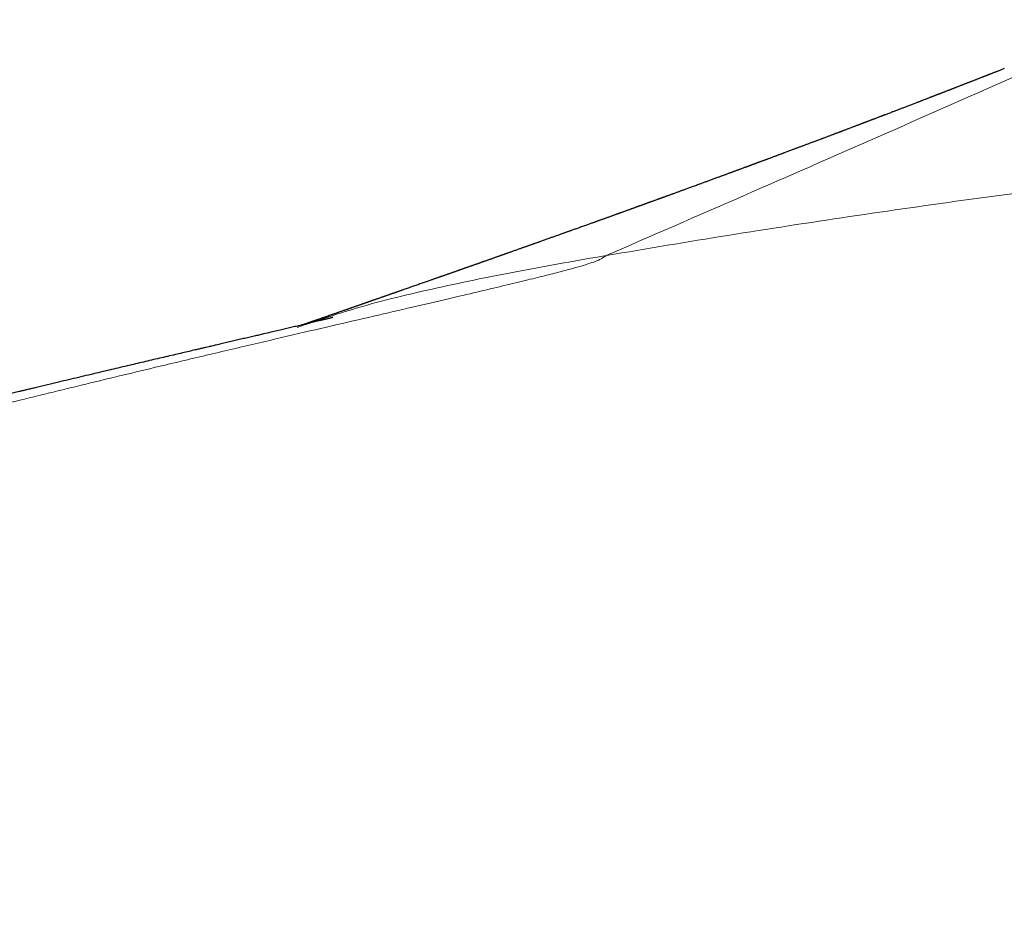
# Model space of a CAD drawing. Header units: millimetres. Extents: x 8 to 473, y 11 to 654.
# Tile 15 of 256: x 235.03 to 241.4, y 316.16 to 321.91. Entities that reach past the tile are written whole.
import ezdxf

# ---------------------------------------------------------------- set-up
doc = ezdxf.new("R2010")
doc.units = ezdxf.units.MM

msp = doc.modelspace()

# ---------------------------------------------------------------- linework, layer by layer
at = {"color": 8, "linetype": 'Continuous', "lineweight": 0}
for points, knots in [([(242.2999, 321.9124), (242.016, 321.7873), (241.4482, 321.5372), (240.5832, 321.1564), (239.7098, 320.7733), (239.1196, 320.5166), (238.8245, 320.3883)], [0, 0, 0, 0, 0.25, 0.5, 0.749999, 1, 1, 1, 1]), ([(263.3663, 320.3786), (263.0816, 320.4265), (262.5121, 320.5224), (261.6556, 320.6532), (260.7977, 320.7745), (259.9384, 320.8854), (259.0828, 320.9854), (258.2313, 321.0747), (257.3839, 321.1535), (256.5356, 321.2225), (255.6807, 321.2819), (254.8195, 321.3315), (253.9519, 321.3712), (253.084, 321.4005), (252.2158, 321.4194), (251.3475, 321.428), (250.4792, 321.4263), (249.6111, 321.4141), (248.7432, 321.3917), (247.8758, 321.3589), (247.0089, 321.3157), (246.1427, 321.2622), (245.2773, 321.1984), (244.4129, 321.1242), (243.5735, 321.0421), (242.7593, 320.9529), (241.9701, 320.8577), (241.1822, 320.7538), (240.3956, 320.6411), (239.6103, 320.5204), (239.0882, 320.4326), (238.8271, 320.3887)], [0, 0, 0, 0, 0.035123, 0.070247, 0.105371, 0.140496, 0.175619, 0.210115, 0.24461, 0.279105, 0.313601, 0.348801, 0.384002, 0.419202, 0.454402, 0.489602, 0.524801, 0.56, 0.5952, 0.6304, 0.6656, 0.700801, 0.736001, 0.771201, 0.806402, 0.838668, 0.870935, 0.903201, 0.935468, 0.967734, 1, 1, 1, 1]), ([(238.8271, 320.3887), (238.8213, 320.3858), (238.8097, 320.3798), (238.7996, 320.3719), (238.7835, 320.3625), (238.756, 320.3505), (238.7104, 320.3346), (238.646, 320.3153), (238.5639, 320.2928), (238.469, 320.2682), (238.3529, 320.2393), (238.2154, 320.2059), (238.057, 320.1682), (237.8728, 320.1249), (237.6613, 320.0755), (237.4206, 320.0196), (237.1581, 319.9587), (236.8762, 319.8932), (236.5767, 319.8232), (236.2618, 319.7492), (235.8926, 319.6616), (235.4647, 319.5588), (234.9748, 319.4393), (234.4699, 319.314), (233.9057, 319.1714), (233.2806, 319.01), (232.5936, 318.8283), (231.8964, 318.6394), (231.1906, 318.4436), (230.4779, 318.2413), (229.7593, 318.0326), (229.0359, 317.818), (228.1704, 317.5558), (227.1605, 317.2418), (226.0055, 316.8719), (224.8463, 316.4902), (223.5688, 316.0583), (222.1738, 315.573), (220.6631, 315.0313), (219.1552, 314.4748), (217.6527, 313.9047), (216.1581, 313.3219), (214.6753, 312.7276), (213.4293, 312.2139), (212.4163, 311.7865), (211.6296, 311.4487), (210.8534, 311.1093), (210.1441, 310.7929), (209.5017, 310.5006), (208.9244, 310.2329), (208.3609, 309.9659), (207.8502, 309.718), (207.3915, 309.4895), (206.9824, 309.2805), (206.5887, 309.0735), (206.2116, 308.8687), (205.8552, 308.6679), (205.5189, 308.4707), (205.2019, 308.2767), (204.9003, 308.0842), (204.7122, 307.9568), (204.6181, 307.893)], [0, 0, 0, 0, 0.0116659, 0.0233332, 0.0349998, 0.0466665, 0.0583327, 0.0699996, 0.0791664, 0.088333, 0.0974985, 0.1066638, 0.1158314, 0.1249981, 0.134996, 0.1449958, 0.1549948, 0.1649957, 0.1749947, 0.1849944, 0.1949943, 0.2087447, 0.2224938, 0.2362427, 0.2499943, 0.2674936, 0.2849933, 0.3024937, 0.3199939, 0.3374936, 0.3549937, 0.3724951, 0.3899962, 0.4174943, 0.4449946, 0.4724957, 0.4999962, 0.5357108, 0.5714258, 0.6071407, 0.6428561, 0.6785724, 0.7142842, 0.7499997, 0.7695998, 0.7892013, 0.8088016, 0.8284012, 0.8438008, 0.8592007, 0.8746015, 0.8900012, 0.9023201, 0.9146405, 0.9269606, 0.9392813, 0.9516004, 0.9636993, 0.9758, 0.9878995, 1, 1, 1, 1]), ([(236.8266, 319.9237), (236.9533, 319.9667), (237.2483, 320.0667), (237.735, 320.183), (238.2755, 320.293), (238.641, 320.3564), (238.8245, 320.3883)], [0, 0, 0, 0, 0.198539, 0.462325, 0.73007, 1, 1, 1, 1])]:
    msp.add_open_spline(points, degree=3, knots=knots, dxfattribs=at)
at = {"color": 7, "linetype": 'Continuous', "lineweight": 30}
for points, knots in [([(241.3965, 321.5962), (241.3932, 321.5949), (241.3865, 321.5923), (241.3767, 321.5884), (241.3674, 321.5848), (241.3586, 321.5813), (241.3502, 321.578), (241.3424, 321.5749), (241.335, 321.572), (241.328, 321.5693), (241.3214, 321.5667), (241.3153, 321.5643), (241.3095, 321.5621), (241.3042, 321.56), (241.2994, 321.5581), (241.295, 321.5564), (241.291, 321.5548), (241.2874, 321.5534), (241.2838, 321.552), (241.28, 321.5505), (241.276, 321.549), (241.2719, 321.5473), (241.2675, 321.5456), (241.2627, 321.5437), (241.2573, 321.5416), (241.2514, 321.5393), (241.2452, 321.5369), (241.2381, 321.5341), (241.2303, 321.5311), (241.222, 321.5278), (241.2141, 321.5247), (241.2065, 321.5218), (241.1992, 321.5189), (241.1922, 321.5162), (241.1856, 321.5136), (241.1793, 321.5112), (241.1729, 321.5087), (241.1662, 321.5061), (241.1592, 321.5033), (241.1518, 321.5005), (241.1445, 321.4976), (241.1373, 321.4948), (241.1302, 321.4921), (241.1229, 321.4892), (241.1154, 321.4863), (241.1078, 321.4833), (241.1003, 321.4804), (241.0933, 321.4777), (241.0867, 321.4751), (241.0805, 321.4727), (241.0747, 321.4705), (241.0693, 321.4684), (241.0644, 321.4665), (241.0602, 321.4648), (241.0566, 321.4634), (241.0536, 321.4623), (241.0508, 321.4612), (241.0476, 321.46), (241.0439, 321.4585), (241.0395, 321.4568), (241.0346, 321.4549), (241.0293, 321.4528), (241.0235, 321.4506), (241.0173, 321.4482), (241.0112, 321.4458), (241.0052, 321.4435), (240.9994, 321.4412), (240.9933, 321.4389), (240.9872, 321.4365), (240.9812, 321.4342), (240.9753, 321.4319), (240.9688, 321.4294), (240.9618, 321.4267), (240.9542, 321.4238), (240.947, 321.421), (240.94, 321.4183), (240.9333, 321.4157), (240.9269, 321.4132), (240.9209, 321.4109), (240.9144, 321.4084), (240.9073, 321.4057), (240.8993, 321.4026), (240.8909, 321.3993), (240.8819, 321.3959), (240.8731, 321.3924), (240.8644, 321.3891), (240.8561, 321.3859), (240.8479, 321.3827), (240.8398, 321.3796), (240.832, 321.3766), (240.8229, 321.3731), (240.8127, 321.3692), (240.8015, 321.3649), (240.7903, 321.3606), (240.7791, 321.3563), (240.7678, 321.3519), (240.7568, 321.3477), (240.7462, 321.3437), (240.736, 321.3397), (240.7268, 321.3362), (240.7182, 321.3329), (240.7101, 321.3298), (240.7017, 321.3266), (240.6929, 321.3232), (240.684, 321.3198), (240.6738, 321.3159), (240.6627, 321.3116), (240.6508, 321.3071), (240.6393, 321.3027), (240.6301, 321.2992), (240.6232, 321.2966), (240.6183, 321.2947), (240.6132, 321.2927), (240.6077, 321.2906), (240.6019, 321.2884), (240.5957, 321.2861), (240.5893, 321.2836), (240.5825, 321.281), (240.5754, 321.2783), (240.5679, 321.2755), (240.5612, 321.2729), (240.5551, 321.2706), (240.5499, 321.2686), (240.5446, 321.2666), (240.5392, 321.2645), (240.5334, 321.2623), (240.5274, 321.26), (240.5213, 321.2577), (240.5156, 321.2555), (240.5103, 321.2535), (240.5055, 321.2517), (240.5011, 321.25), (240.4973, 321.2486), (240.494, 321.2473), (240.4912, 321.2463), (240.4884, 321.2452), (240.4855, 321.2441), (240.4824, 321.2429), (240.4784, 321.2414), (240.4735, 321.2396), (240.4676, 321.2373), (240.4616, 321.235), (240.4554, 321.2327), (240.449, 321.2303), (240.4424, 321.2277), (240.4354, 321.2251), (240.4282, 321.2223), (240.4197, 321.2191), (240.4103, 321.2156), (240.4, 321.2117), (240.3903, 321.208), (240.381, 321.2045), (240.3722, 321.2011), (240.3638, 321.198), (240.3567, 321.1953), (240.3505, 321.1929), (240.345, 321.1908), (240.3392, 321.1887), (240.3331, 321.1863), (240.3266, 321.1839), (240.3199, 321.1813), (240.313, 321.1787), (240.306, 321.1761), (240.2989, 321.1734), (240.2917, 321.1707), (240.2844, 321.168), (240.2774, 321.1653), (240.2694, 321.1623), (240.2607, 321.159), (240.2513, 321.1555), (240.2424, 321.1521), (240.2345, 321.1492), (240.2276, 321.1466), (240.2217, 321.1443), (240.2159, 321.1422), (240.2065, 321.1386), (240.1931, 321.1336), (240.1756, 321.127), (240.1602, 321.1212), (240.1472, 321.1163), (240.1367, 321.1124), (240.1266, 321.1086), (240.1169, 321.105), (240.1077, 321.1015), (240.0987, 321.0981), (240.0896, 321.0947), (240.0803, 321.0912), (240.0715, 321.0879), (240.0631, 321.0848), (240.0554, 321.0819), (240.0474, 321.079), (240.0393, 321.0759), (240.0302, 321.0725), (240.02, 321.0687), (240.0087, 321.0645), (239.9969, 321.0601), (239.9862, 321.0561), (239.9767, 321.0525), (239.9687, 321.0495), (239.9606, 321.0465), (239.9528, 321.0436), (239.9454, 321.0409), (239.9386, 321.0383), (239.9323, 321.036), (239.9262, 321.0337), (239.9203, 321.0315), (239.9147, 321.0294), (239.9092, 321.0274), (239.9029, 321.025), (239.8955, 321.0223), (239.8871, 321.0191), (239.8781, 321.0158), (239.8699, 321.0127), (239.8623, 321.0099), (239.8556, 321.0074), (239.8486, 321.0049), (239.8415, 321.0022), (239.8342, 320.9995), (239.8271, 320.9968), (239.8203, 320.9943), (239.814, 320.992), (239.808, 320.9898), (239.8023, 320.9877), (239.7968, 320.9856), (239.7915, 320.9836), (239.7863, 320.9817), (239.7816, 320.98), (239.7776, 320.9785), (239.7742, 320.9772), (239.7713, 320.9762), (239.7683, 320.9751), (239.7649, 320.9738), (239.7609, 320.9723), (239.7564, 320.9706), (239.7514, 320.9688), (239.7461, 320.9668), (239.7404, 320.9647), (239.7343, 320.9625), (239.7278, 320.9601), (239.721, 320.9575), (239.7138, 320.9549), (239.7064, 320.9522), (239.6991, 320.9495), (239.6916, 320.9467), (239.684, 320.9439), (239.6762, 320.941), (239.6687, 320.9382), (239.6614, 320.9355), (239.6544, 320.933), (239.6477, 320.9305), (239.6412, 320.9281), (239.635, 320.9258), (239.6283, 320.9233), (239.6208, 320.9205), (239.6121, 320.9174), (239.6034, 320.9142), (239.5946, 320.9109), (239.5857, 320.9076), (239.5765, 320.9042), (239.5672, 320.9008), (239.558, 320.8975), (239.548, 320.8938), (239.537, 320.8897), (239.5252, 320.8854), (239.5139, 320.8812), (239.5028, 320.8772), (239.4922, 320.8733), (239.4818, 320.8695), (239.4713, 320.8656), (239.4608, 320.8618), (239.4503, 320.8579), (239.4401, 320.8542), (239.43, 320.8505), (239.419, 320.8464), (239.4067, 320.842), (239.3933, 320.837), (239.3796, 320.832), (239.3633, 320.8261), (239.3444, 320.8192), (239.3275, 320.813), (239.3149, 320.8084), (239.3066, 320.8054), (239.2979, 320.8022), (239.2888, 320.7989), (239.2792, 320.7954), (239.2693, 320.7918), (239.26, 320.7884), (239.2516, 320.7853), (239.2441, 320.7826), (239.2367, 320.7799), (239.2294, 320.7773), (239.2224, 320.7747), (239.2156, 320.7722), (239.2092, 320.7699), (239.203, 320.7676), (239.197, 320.7655), (239.1914, 320.7634), (239.186, 320.7615), (239.1806, 320.7595), (239.1751, 320.7575), (239.1693, 320.7554), (239.1634, 320.7533), (239.1566, 320.7508), (239.149, 320.748), (239.1405, 320.745), (239.1317, 320.7418), (239.1225, 320.7384), (239.114, 320.7354), (239.1065, 320.7326), (239.1001, 320.7303), (239.0939, 320.7281), (239.088, 320.7259), (239.0824, 320.7239), (239.077, 320.722), (239.072, 320.7201), (239.0672, 320.7184), (239.0626, 320.7167), (239.0582, 320.7151), (239.0542, 320.7137), (239.0505, 320.7123), (239.0471, 320.7111), (239.0436, 320.7099), (239.0399, 320.7085), (239.0356, 320.707), (239.0308, 320.7052), (239.0255, 320.7033), (239.0198, 320.7013), (239.0137, 320.6991), (239.0072, 320.6967), (239.0003, 320.6942), (238.9933, 320.6917), (238.9863, 320.6891), (238.9795, 320.6867), (238.9728, 320.6843), (238.9662, 320.6819), (238.9598, 320.6796), (238.9525, 320.6769), (238.9443, 320.674), (238.9353, 320.6707), (238.9274, 320.6679), (238.9204, 320.6654), (238.9145, 320.6632), (238.9087, 320.6612), (238.9031, 320.6592), (238.8975, 320.6571), (238.8916, 320.655), (238.8853, 320.6527), (238.8787, 320.6503), (238.8717, 320.6478), (238.8643, 320.6452), (238.8566, 320.6424), (238.8485, 320.6395), (238.8403, 320.6366), (238.8322, 320.6336), (238.8243, 320.6308), (238.8163, 320.6279), (238.8081, 320.625), (238.7998, 320.622), (238.792, 320.6192), (238.7846, 320.6165), (238.7775, 320.614), (238.7709, 320.6116), (238.7647, 320.6094), (238.7587, 320.6072), (238.7527, 320.6051), (238.7467, 320.6029), (238.7405, 320.6007), (238.733, 320.598), (238.7242, 320.5949), (238.7139, 320.5912), (238.7026, 320.5871), (238.6903, 320.5827), (238.6769, 320.5779), (238.6631, 320.573), (238.65, 320.5683), (238.6376, 320.5639), (238.6262, 320.5598), (238.6148, 320.5557), (238.6042, 320.5519), (238.5944, 320.5484), (238.5854, 320.5452), (238.5767, 320.5421), (238.5684, 320.5392), (238.5604, 320.5363), (238.5525, 320.5335), (238.5446, 320.5306), (238.5359, 320.5276), (238.5266, 320.5242), (238.5165, 320.5206), (238.5062, 320.517), (238.4957, 320.5132), (238.4853, 320.5095), (238.4747, 320.5058), (238.4638, 320.5019), (238.4525, 320.4979), (238.4408, 320.4937), (238.4287, 320.4894), (238.4162, 320.4849), (238.4051, 320.481), (238.3956, 320.4776), (238.3878, 320.4749), (238.3799, 320.472), (238.3718, 320.4692), (238.3636, 320.4662), (238.3555, 320.4634), (238.3476, 320.4606), (238.3399, 320.4578), (238.3324, 320.4552), (238.3251, 320.4526), (238.3181, 320.4501), (238.3115, 320.4478), (238.305, 320.4455), (238.298, 320.443), (238.2902, 320.4402), (238.2816, 320.4372), (238.2726, 320.434), (238.2632, 320.4307), (238.2534, 320.4272), (238.2433, 320.4236), (238.233, 320.42), (238.2226, 320.4163), (238.213, 320.4129), (238.2043, 320.4098), (238.1964, 320.407), (238.189, 320.4044), (238.1819, 320.4019), (238.1752, 320.3995), (238.1692, 320.3974), (238.164, 320.3956), (238.1594, 320.3939), (238.1549, 320.3924), (238.1504, 320.3907), (238.1456, 320.3891), (238.1397, 320.387), (238.1326, 320.3845), (238.1242, 320.3815), (238.1154, 320.3784), (238.1067, 320.3753), (238.0983, 320.3724), (238.0903, 320.3695), (238.0821, 320.3667), (238.0738, 320.3637), (238.0656, 320.3608), (238.0575, 320.358), (238.0498, 320.3552), (238.0424, 320.3526), (238.0354, 320.3502), (238.0288, 320.3479), (238.0228, 320.3457), (238.0171, 320.3437), (238.0117, 320.3418), (238.0063, 320.3399), (238.0006, 320.3379), (237.9945, 320.3358), (237.9881, 320.3335), (237.9812, 320.3311), (237.974, 320.3286), (237.967, 320.3261), (237.9603, 320.3237), (237.9538, 320.3214), (237.9471, 320.3191), (237.9402, 320.3167), (237.9331, 320.3142), (237.926, 320.3117), (237.919, 320.3092), (237.9125, 320.3069), (237.9063, 320.3047), (237.9004, 320.3027), (237.8947, 320.3006), (237.8891, 320.2987), (237.8836, 320.2968), (237.8787, 320.295), (237.8742, 320.2935), (237.87, 320.292), (237.8658, 320.2905), (237.8611, 320.2889), (237.856, 320.2871), (237.8505, 320.2851), (237.8447, 320.2831), (237.8384, 320.2809), (237.832, 320.2786), (237.8256, 320.2764), (237.8195, 320.2742), (237.8133, 320.2721), (237.8074, 320.27), (237.8017, 320.268), (237.7952, 320.2657), (237.7881, 320.2632), (237.7804, 320.2605), (237.7736, 320.2582), (237.7679, 320.2561), (237.763, 320.2544), (237.7582, 320.2527), (237.7533, 320.251), (237.7483, 320.2493), (237.7431, 320.2474), (237.7369, 320.2453), (237.7297, 320.2427), (237.7214, 320.2398), (237.7127, 320.2368), (237.7038, 320.2337), (237.6863, 320.2275), (237.6674, 320.2209), (237.6471, 320.2138), (237.634, 320.2092), (237.6207, 320.2046), (237.6071, 320.1998), (237.5933, 320.195), (237.5795, 320.1901), (237.5656, 320.1853), (237.5518, 320.1805), (237.5376, 320.1755), (237.523, 320.1704), (237.5107, 320.1661), (237.5006, 320.1626), (237.4931, 320.16), (237.4859, 320.1575), (237.479, 320.155), (237.4724, 320.1527), (237.4662, 320.1506), (237.4607, 320.1486), (237.4557, 320.1469), (237.4514, 320.1454), (237.4474, 320.144), (237.4436, 320.1427), (237.4397, 320.1413), (237.4354, 320.1398), (237.4304, 320.1381), (237.4247, 320.1361), (237.4186, 320.134), (237.4122, 320.1317), (237.4059, 320.1295), (237.3997, 320.1274), (237.3938, 320.1253), (237.3877, 320.1232), (237.3813, 320.1209), (237.3739, 320.1184), (237.3658, 320.1155), (237.357, 320.1125), (237.3487, 320.1096), (237.3408, 320.1068), (237.3332, 320.1042), (237.3261, 320.1017), (237.3193, 320.0993), (237.3134, 320.0973), (237.3082, 320.0954), (237.3036, 320.0938), (237.2989, 320.0922), (237.294, 320.0905), (237.2888, 320.0887), (237.2834, 320.0868), (237.2778, 320.0848), (237.2718, 320.0828), (237.2655, 320.0806), (237.2589, 320.0783), (237.252, 320.0759), (237.2449, 320.0734), (237.2375, 320.0708), (237.2301, 320.0682), (237.2218, 320.0653), (237.2131, 320.0623), (237.2038, 320.0591), (237.1951, 320.056), (237.1877, 320.0534), (237.1815, 320.0513), (237.1765, 320.0496), (237.1717, 320.0479), (237.1671, 320.0463), (237.1627, 320.0448), (237.158, 320.0431), (237.1529, 320.0413), (237.1472, 320.0394), (237.1412, 320.0373), (237.1344, 320.0349), (237.1265, 320.0321), (237.1176, 320.029), (237.1081, 320.0258), (237.099, 320.0226), (237.0903, 320.0195), (237.0823, 320.0168), (237.0745, 320.014), (237.0665, 320.0112), (237.0583, 320.0084), (237.0501, 320.0056), (237.0423, 320.0028), (237.0348, 320.0002), (237.0278, 319.9978), (237.0212, 319.9955), (237.0148, 319.9933), (237.0085, 319.9911), (237.0019, 319.9888), (236.995, 319.9864), (236.9878, 319.9839), (236.9803, 319.9813), (236.9725, 319.9786), (236.9647, 319.9758), (236.957, 319.9732), (236.9496, 319.9706), (236.9425, 319.9681), (236.9356, 319.9657), (236.9291, 319.9635), (236.9229, 319.9613), (236.9179, 319.9595), (236.9139, 319.9581), (236.9108, 319.9571), (236.9079, 319.9561), (236.9051, 319.9551), (236.9023, 319.9541), (236.8996, 319.9532), (236.8967, 319.9522), (236.8936, 319.9511), (236.8902, 319.9499), (236.8864, 319.9486), (236.8823, 319.9472), (236.8778, 319.9456), (236.8729, 319.9439), (236.8695, 319.9427), (236.8676, 319.9421), (236.8675, 319.942)], [0, 0, 0, 0, 0.00236, 0.004616, 0.006768, 0.008816, 0.010759, 0.012566, 0.014272, 0.015878, 0.017384, 0.018816, 0.020144, 0.021367, 0.022485, 0.023498, 0.024407, 0.025211, 0.026046, 0.026909, 0.027819, 0.028775, 0.029779, 0.030829, 0.032126, 0.033488, 0.034916, 0.036408, 0.038382, 0.040284, 0.042111, 0.043862, 0.045537, 0.047137, 0.048662, 0.050049, 0.051512, 0.053049, 0.054662, 0.05635, 0.058112, 0.05968, 0.061302, 0.062979, 0.064711, 0.066496, 0.068203, 0.069814, 0.071328, 0.072745, 0.074065, 0.075288, 0.076414, 0.077443, 0.078184, 0.078864, 0.079486, 0.080119, 0.08103, 0.082042, 0.083155, 0.084369, 0.085684, 0.0871, 0.088616, 0.089879, 0.091204, 0.092591, 0.093997, 0.095369, 0.096707, 0.098011, 0.0998, 0.101522, 0.103175, 0.104759, 0.106275, 0.107722, 0.109102, 0.110417, 0.112123, 0.113937, 0.115858, 0.117887, 0.120025, 0.121888, 0.123794, 0.125661, 0.127485, 0.129265, 0.131002, 0.133644, 0.136179, 0.138606, 0.141247, 0.143802, 0.146274, 0.148663, 0.150968, 0.153191, 0.154947, 0.156774, 0.15867, 0.160636, 0.162671, 0.164747, 0.167504, 0.170175, 0.172761, 0.175261, 0.176355, 0.177439, 0.178583, 0.179808, 0.181114, 0.1825, 0.183966, 0.185481, 0.187074, 0.188743, 0.19049, 0.191628, 0.192796, 0.193995, 0.195225, 0.196434, 0.197893, 0.199259, 0.20053, 0.201708, 0.202791, 0.203781, 0.204677, 0.20535, 0.205961, 0.20658, 0.207236, 0.20793, 0.208662, 0.209887, 0.211206, 0.212619, 0.213958, 0.215372, 0.21686, 0.218422, 0.220055, 0.221681, 0.22408, 0.226369, 0.228551, 0.230623, 0.232587, 0.234442, 0.236188, 0.23737, 0.238586, 0.239875, 0.241237, 0.242673, 0.244182, 0.245764, 0.247278, 0.248854, 0.250489, 0.25211, 0.253683, 0.255207, 0.257404, 0.259491, 0.26147, 0.263341, 0.264734, 0.26606, 0.26732, 0.268549, 0.272338, 0.276222, 0.280199, 0.282571, 0.284889, 0.287145, 0.289339, 0.29131, 0.293273, 0.295284, 0.297343, 0.29945, 0.30114, 0.302858, 0.304607, 0.306393, 0.308242, 0.310644, 0.313148, 0.315753, 0.318459, 0.320212, 0.322005, 0.3238, 0.325528, 0.327188, 0.328639, 0.330034, 0.331373, 0.332656, 0.333883, 0.335061, 0.336272, 0.338026, 0.339885, 0.341848, 0.343915, 0.345351, 0.346834, 0.348363, 0.349938, 0.35156, 0.353195, 0.354664, 0.356057, 0.357375, 0.358617, 0.359784, 0.361016, 0.362151, 0.363189, 0.36413, 0.364802, 0.365417, 0.366059, 0.366762, 0.367676, 0.368674, 0.369758, 0.370927, 0.37218, 0.373518, 0.374941, 0.376449, 0.378042, 0.379685, 0.381286, 0.382841, 0.384614, 0.386322, 0.387967, 0.389546, 0.391089, 0.392564, 0.393973, 0.395314, 0.39661, 0.398384, 0.400264, 0.402249, 0.404111, 0.406058, 0.408089, 0.410137, 0.412143, 0.414105, 0.416757, 0.419326, 0.421812, 0.424215, 0.42654, 0.428806, 0.431015, 0.43338, 0.435677, 0.437905, 0.440076, 0.442285, 0.445128, 0.448061, 0.451068, 0.45407, 0.458757, 0.463407, 0.465128, 0.466938, 0.468837, 0.470826, 0.472903, 0.47507, 0.477326, 0.478929, 0.480574, 0.482216, 0.483799, 0.485321, 0.486784, 0.488186, 0.489528, 0.49081, 0.492031, 0.493193, 0.494334, 0.495525, 0.496767, 0.498061, 0.499406, 0.501169, 0.503015, 0.504941, 0.506948, 0.509037, 0.510448, 0.511863, 0.513217, 0.514507, 0.515734, 0.516897, 0.517996, 0.519032, 0.520049, 0.520996, 0.521873, 0.52268, 0.523418, 0.524088, 0.524926, 0.525865, 0.526904, 0.528044, 0.529285, 0.530601, 0.532014, 0.533524, 0.535132, 0.536571, 0.538063, 0.539526, 0.540951, 0.542338, 0.543686, 0.545728, 0.547676, 0.549529, 0.550884, 0.552183, 0.553427, 0.554616, 0.555822, 0.557107, 0.558471, 0.559911, 0.561431, 0.563029, 0.564707, 0.566464, 0.568262, 0.570037, 0.571749, 0.573397, 0.575277, 0.577067, 0.578766, 0.580376, 0.581896, 0.583327, 0.584667, 0.585944, 0.587238, 0.588552, 0.589887, 0.591244, 0.593417, 0.595643, 0.597921, 0.600757, 0.60367, 0.606658, 0.609722, 0.612182, 0.61469, 0.61717, 0.619549, 0.621588, 0.623548, 0.625426, 0.627225, 0.628943, 0.630621, 0.632351, 0.634137, 0.636248, 0.638432, 0.640682, 0.642947, 0.64522, 0.6475, 0.649787, 0.652312, 0.654846, 0.657454, 0.660172, 0.663, 0.664653, 0.666341, 0.668065, 0.669824, 0.671618, 0.673393, 0.675102, 0.676746, 0.678398, 0.679978, 0.681486, 0.682923, 0.684298, 0.685711, 0.687488, 0.689355, 0.69131, 0.693356, 0.69549, 0.697673, 0.699943, 0.702239, 0.704431, 0.706205, 0.7079, 0.709516, 0.711053, 0.712511, 0.71389, 0.714918, 0.715897, 0.716842, 0.717826, 0.718858, 0.719939, 0.721653, 0.723476, 0.725409, 0.727451, 0.729133, 0.730883, 0.732695, 0.734474, 0.736319, 0.738086, 0.739773, 0.741382, 0.742911, 0.744362, 0.745657, 0.746882, 0.748037, 0.749197, 0.750439, 0.751762, 0.753168, 0.754656, 0.756225, 0.757877, 0.759232, 0.760637, 0.762093, 0.7636, 0.765149, 0.766739, 0.768248, 0.769678, 0.771028, 0.772297, 0.773487, 0.774786, 0.775974, 0.777051, 0.778017, 0.77886, 0.779791, 0.780811, 0.78192, 0.783117, 0.784403, 0.785777, 0.78724, 0.788572, 0.789947, 0.791284, 0.792576, 0.793823, 0.795024, 0.796822, 0.798509, 0.800085, 0.801216, 0.802281, 0.803299, 0.80435, 0.805446, 0.806586, 0.80777, 0.809503, 0.811323, 0.81323, 0.815179, 0.817124, 0.824727, 0.827591, 0.830451, 0.833358, 0.836328, 0.839359, 0.842452, 0.845424, 0.848458, 0.85157, 0.854764, 0.858039, 0.859703, 0.861375, 0.862969, 0.864469, 0.865937, 0.867302, 0.868562, 0.869599, 0.870553, 0.871424, 0.872225, 0.873063, 0.873961, 0.875119, 0.876364, 0.877697, 0.879117, 0.880624, 0.881869, 0.883168, 0.884521, 0.885928, 0.88738, 0.889393, 0.891318, 0.893156, 0.894906, 0.896568, 0.898144, 0.899631, 0.901032, 0.902071, 0.903066, 0.904098, 0.905185, 0.906325, 0.907519, 0.908768, 0.91007, 0.911478, 0.912943, 0.914467, 0.916048, 0.917688, 0.919369, 0.921006, 0.923161, 0.925206, 0.927142, 0.928968, 0.930124, 0.931231, 0.93229, 0.9333, 0.934261, 0.935214, 0.936401, 0.937655, 0.938977, 0.940366, 0.942233, 0.94421, 0.946296, 0.948493, 0.950295, 0.952093, 0.95383, 0.955506, 0.957422, 0.959252, 0.960995, 0.962651, 0.964221, 0.965705, 0.967056, 0.968455, 0.969923, 0.971459, 0.973064, 0.974737, 0.976479, 0.978289, 0.979973, 0.981643, 0.98324, 0.984765, 0.986218, 0.987598, 0.988905, 0.989606, 0.990284, 0.990939, 0.991571, 0.992181, 0.992771, 0.993423, 0.994106, 0.99487, 0.995716, 0.996644, 0.997653, 0.998745, 0.999917, 1, 1, 1, 1]), ([(237.0584, 319.988), (237.0584, 319.988), (237.0585, 319.9881), (237.0581, 319.988), (237.0573, 319.9878), (237.0568, 319.9876), (237.0567, 319.9876), (237.0542, 319.987), (237.0493, 319.9858), (237.0432, 319.9843), (237.0363, 319.9826), (237.0288, 319.9808), (237.0213, 319.9789), (237.0143, 319.9772), (237.0076, 319.9756), (237.0008, 319.9739), (236.9932, 319.9721), (236.9843, 319.9699), (236.9679, 319.966), (236.9427, 319.9599), (236.9071, 319.9514), (236.8716, 319.943), (236.837, 319.9348), (236.8043, 319.9271), (236.7704, 319.9191), (236.7352, 319.9108), (236.6974, 319.9019), (236.6558, 319.8922), (236.6163, 319.8829), (236.5802, 319.8745), (236.5487, 319.8671), (236.5154, 319.8594), (236.4804, 319.8512), (236.4448, 319.8429), (236.4083, 319.8344), (236.3723, 319.826), (236.3373, 319.8178), (236.3057, 319.8105), (236.2792, 319.8043), (236.257, 319.7991), (236.2373, 319.7945), (236.2164, 319.7896), (236.1928, 319.7841), (236.1634, 319.7773), (236.1273, 319.7688), (236.0851, 319.759), (236.022, 319.7442), (235.939, 319.7248), (235.8351, 319.7004), (235.7451, 319.6792), (235.6709, 319.6617), (235.6134, 319.6481), (235.5554, 319.6344), (235.4941, 319.6199), (235.43, 319.6046), (235.3651, 319.5892), (235.2996, 319.5736), (235.2312, 319.5572), (235.1733, 319.5434), (235.1286, 319.5327), (235.1005, 319.5259), (235.0758, 319.52), (235.053, 319.5145), (235.027, 319.5082), (234.995, 319.5005), (234.9562, 319.4912), (234.8939, 319.4761), (234.8101, 319.4558), (234.7071, 319.4308), (234.6071, 319.4063), (234.5093, 319.3824), (234.4257, 319.3618), (234.3562, 319.3447), (234.3002, 319.3308), (234.2423, 319.3165), (234.1811, 319.3013), (234.1182, 319.2857), (234.0571, 319.2704), (233.9991, 319.2559), (233.9444, 319.2422), (233.8907, 319.2287), (233.8359, 319.2149), (233.7625, 319.1964), (233.6735, 319.1739), (233.5709, 319.1479), (233.4707, 319.1224), (233.3687, 319.0963), (233.2826, 319.0742), (233.2133, 319.0563), (233.1614, 319.0429), (233.1081, 319.0291), (233.0538, 319.0151), (233.0002, 319.0011), (232.9506, 318.9882), (232.9068, 318.9768), (232.8682, 318.9668), (232.8308, 318.957), (232.7911, 318.9466), (232.7416, 318.9336), (232.6824, 318.918), (232.6155, 318.9004), (232.5478, 318.8825), (232.4811, 318.8649), (232.4157, 318.8475), (232.3526, 318.8307), (232.3007, 318.8169), (232.2596, 318.8059), (232.2268, 318.7971), (232.1912, 318.7876), (232.1501, 318.7766), (232.0982, 318.7626), (232.0382, 318.7465), (231.9733, 318.729), (231.9044, 318.7103), (231.8323, 318.6908), (231.7577, 318.6705), (231.688, 318.6515), (231.6274, 318.635), (231.5762, 318.6209), (231.5347, 318.6096), (231.4987, 318.5997), (231.4684, 318.5913), (231.4456, 318.5851), (231.4294, 318.5806), (231.4187, 318.5777), (231.4091, 318.575), (231.398, 318.572), (231.3824, 318.5677), (231.3527, 318.5595), (231.3112, 318.548), (231.2605, 318.534), (231.211, 318.5202), (231.1685, 318.5084), (231.1324, 318.4984), (231.101, 318.4896), (231.0666, 318.4801), (231.0283, 318.4694), (230.9819, 318.4564), (230.9266, 318.4409), (230.8616, 318.4227), (230.7903, 318.4026), (230.7262, 318.3845), (230.6722, 318.3693), (230.6321, 318.3579), (230.596, 318.3477), (230.5647, 318.3388), (230.5381, 318.3313), (230.5169, 318.3252), (230.5006, 318.3206), (230.4887, 318.3172), (230.4787, 318.3144), (230.4683, 318.3114), (230.4556, 318.3078), (230.4364, 318.3024), (230.4107, 318.295), (230.379, 318.286), (230.326, 318.2708), (230.2508, 318.2493), (230.1556, 318.2219), (230.0585, 318.194), (229.9596, 318.1654), (229.8555, 318.1352), (229.7653, 318.1089), (229.6905, 318.0871), (229.6324, 318.0701), (229.5744, 318.0531), (229.519, 318.0369), (229.4692, 318.0222), (229.4261, 318.0095), (229.39, 317.9989), (229.3613, 317.9904), (229.3397, 317.9841), (229.323, 317.9791), (229.3069, 317.9744), (229.2885, 317.9689), (229.2666, 317.9624), (229.2417, 317.9551), (229.2053, 317.9443), (229.1564, 317.9298), (229.0935, 317.911), (229.0241, 317.8904), (228.9483, 317.8677), (228.8661, 317.8431), (228.6644, 317.7826), (228.3451, 317.686), (228.0319, 317.59), (227.841, 317.5312), (227.7743, 317.5105), (227.7108, 317.4908), (227.6518, 317.4726), (227.5936, 317.4545), (227.5371, 317.4369), (227.4833, 317.4201), (227.4374, 317.4058), (227.3988, 317.3937), (227.3682, 317.3841), (227.3407, 317.3755), (227.312, 317.3665), (227.2767, 317.3555), (227.2372, 317.3431), (227.1957, 317.33), (227.0194, 317.2745), (226.8034, 317.2061), (226.5478, 317.1245), (226.3876, 317.0731), (226.2275, 317.0216), (226.0655, 316.9692), (225.8989, 316.9152), (225.7255, 316.8586), (225.5447, 316.7994), (225.3634, 316.7398), (225.182, 316.6799), (225.001, 316.6198), (224.8141, 316.5576), (224.6212, 316.493), (224.4226, 316.4263), (224.2206, 316.3581), (223.9918, 316.2805), (223.74, 316.1946), (223.4666, 316.1008), (223.1991, 316.0085), (222.9376, 315.9177), (222.7182, 315.8412), (222.5397, 315.7786), (222.4007, 315.7298), (222.2637, 315.6815), (222.1293, 315.6341), (221.9995, 315.5881), (221.8765, 315.5444), (221.7631, 315.5041), (221.6592, 315.467), (221.5645, 315.4332), (221.4908, 315.4068), (221.4362, 315.3872), (221.3989, 315.3739), (221.3638, 315.3613), (221.3327, 315.3501), (221.3082, 315.3413), (221.2908, 315.3351), (221.2796, 315.331), (221.2711, 315.328), (221.2633, 315.3252), (221.2542, 315.3219), (221.241, 315.3172), (221.2229, 315.3106), (221.1991, 315.3021), (221.1673, 315.2906), (221.1263, 315.2758), (221.0751, 315.2574), (221.0167, 315.2363), (220.9511, 315.2126), (220.8788, 315.1864), (220.7999, 315.1578), (220.7144, 315.1267), (220.6219, 315.0931), (220.5117, 315.053), (220.3845, 315.0065), (220.2421, 314.9544), (220.0971, 314.9012), (219.9503, 314.8472), (219.8016, 314.7923), (219.6512, 314.7367), (219.4557, 314.6641), (219.2136, 314.574), (218.9237, 314.4655), (218.6138, 314.3489), (218.2835, 314.2239), (217.9321, 314.0902), (217.5731, 313.9528), (217.2064, 313.8115), (216.8321, 313.6665), (216.5234, 313.5461), (216.2822, 313.4515), (216.1106, 313.3841), (215.9398, 313.3168), (215.7729, 313.2508), (215.6124, 313.1871), (215.4617, 313.1272), (215.3206, 313.071), (215.1888, 313.0184), (215.0634, 312.9682), (214.9442, 312.9204), (214.826, 312.8729), (214.7093, 312.8259), (214.595, 312.7797), (214.489, 312.7369), (214.3914, 312.6974), (214.3022, 312.6612), (214.2213, 312.6283), (214.1534, 312.6007), (214.0974, 312.5779), (214.0521, 312.5594), (214.0118, 312.543), (213.9785, 312.5294), (213.9501, 312.5178), (213.9236, 312.507), (213.8941, 312.4949), (213.8641, 312.4827), (213.8333, 312.4701), (213.8011, 312.4569), (213.7634, 312.4414), (213.7196, 312.4234), (213.6697, 312.403), (213.6139, 312.3801), (213.5539, 312.3554), (213.4903, 312.3292), (213.4241, 312.302), (213.356, 312.2739), (213.2883, 312.2459), (213.2225, 312.2187), (213.1427, 312.1857), (213.0504, 312.1474), (212.9469, 312.1044), (212.8494, 312.0638), (212.7575, 312.0255), (212.6686, 311.9883), (212.5733, 311.9485), (212.4686, 311.9046), (212.378, 311.8665), (212.3086, 311.8374), (212.2635, 311.8183), (212.2218, 311.8008), (212.1875, 311.7863), (212.1605, 311.7749), (212.14, 311.7663), (212.1234, 311.7592), (212.1092, 311.7532), (212.0931, 311.7465), (212.072, 311.7375), (212.0441, 311.7257), (212.0088, 311.7108), (211.9654, 311.6924), (211.9135, 311.6704), (211.8545, 311.6454), (211.7893, 311.6177), (211.721, 311.5887), (211.64, 311.5542), (211.549, 311.5153), (211.4489, 311.4725), (211.3638, 311.4361), (211.2931, 311.4057), (211.2358, 311.3811), (211.1801, 311.3572), (211.1268, 311.3342), (211.0768, 311.3127), (211.0342, 311.2943), (210.9988, 311.279), (210.9699, 311.2665), (210.9442, 311.2554), (210.921, 311.2454), (210.898, 311.2354), (210.8705, 311.2235), (210.8362, 311.2086), (210.7945, 311.1905), (210.7467, 311.1698), (210.6934, 311.1466), (210.6178, 311.1137), (210.5227, 311.0723), (210.4291, 311.0314), (210.3559, 310.9993), (210.3024, 310.9759), (210.2494, 310.9527), (210.1981, 310.9301), (210.1504, 310.9091), (210.1106, 310.8916), (210.0786, 310.8775), (210.0538, 310.8665), (210.0327, 310.8573), (210.0137, 310.8488), (209.9936, 310.84), (209.9674, 310.8284), (209.9331, 310.8132), (209.8901, 310.7942), (209.8405, 310.7722), (209.7874, 310.7487), (209.7288, 310.7226), (209.6677, 310.6955), (209.605, 310.6676), (209.5414, 310.6392), (209.4756, 310.6097), (209.4052, 310.5782), (209.3483, 310.5527), (209.3048, 310.5332), (209.2772, 310.5208), (209.2527, 310.5098), (209.233, 310.5009), (209.2184, 310.4943), (209.2035, 310.4876), (209.1841, 310.4789), (209.1562, 310.4663), (209.1206, 310.4502), (209.0778, 310.4309), (209.03, 310.4093), (208.9795, 310.3865), (208.9209, 310.3599), (208.8538, 310.3294), (208.7939, 310.3022), (208.7491, 310.2817), (208.7215, 310.2691), (208.6974, 310.2581), (208.6777, 310.2491), (208.6624, 310.2421), (208.65, 310.2365), (208.638, 310.231), (208.6238, 310.2245), (208.606, 310.2163), (208.5846, 310.2065), (208.5517, 310.1914), (208.508, 310.1714), (208.4553, 310.1472), (208.4036, 310.1234), (208.3537, 310.1004), (208.3057, 310.0783), (208.2603, 310.0573), (208.2215, 310.0393), (208.19, 310.0247), (208.1656, 310.0134), (208.1432, 310.003), (208.1198, 309.9921), (208.0926, 309.9795), (208.0619, 309.9652), (208.0293, 309.95), (207.9965, 309.9347), (207.962, 309.9186), (207.9254, 309.9015), (207.8861, 309.8831), (207.8454, 309.8641), (207.8029, 309.8441), (207.7594, 309.8237), (207.7226, 309.8064), (207.6946, 309.7932), (207.6764, 309.7846), (207.6619, 309.7778), (207.6491, 309.7718), (207.6337, 309.7645), (207.6126, 309.7545), (207.5846, 309.7413), (207.5018, 309.7021), (207.411, 309.659), (207.3165, 309.6139), (207.2711, 309.5922), (207.2312, 309.5731), (207.1928, 309.5547), (207.1518, 309.535), (207.1149, 309.5173), (207.0833, 309.502), (207.0579, 309.4898), (207.0312, 309.4769), (207.0034, 309.4634), (206.9759, 309.4501), (206.9506, 309.4379), (206.9296, 309.4277), (206.9131, 309.4197), (206.9005, 309.4136), (206.8895, 309.4082), (206.8784, 309.4028), (206.8656, 309.3967), (206.8482, 309.3882), (206.8254, 309.3771), (206.7963, 309.3629), (206.763, 309.3467), (206.7309, 309.331), (206.7008, 309.3163), (206.6743, 309.3032), (206.6491, 309.2909), (206.6275, 309.2803), (206.6087, 309.271), (206.5904, 309.2621), (206.5699, 309.2519), (206.5464, 309.2404), (206.5195, 309.2271), (206.493, 309.214), (206.4675, 309.2014), (206.4435, 309.1895), (206.4177, 309.1767), (206.3903, 309.1631), (206.3629, 309.1495), (206.3377, 309.137), (206.3169, 309.1267), (206.3, 309.1182), (206.2845, 309.1105), (206.2684, 309.1024), (206.2504, 309.0935), (206.2216, 309.079), (206.1815, 309.0589), (206.1318, 309.034), (206.083, 309.0094), (206.0367, 308.986), (205.993, 308.9639), (205.9531, 308.9437), (205.919, 308.9264), (205.8882, 308.9107), (205.8576, 308.8951), (205.8235, 308.8778), (205.788, 308.8596), (205.7458, 308.8379), (205.6984, 308.8136), (205.644, 308.7855), (205.5903, 308.7578), (205.5372, 308.7302), (205.4842, 308.7027), (205.437, 308.678), (205.3954, 308.6562), (205.3606, 308.638), (205.3247, 308.6191), (205.2911, 308.6014), (205.2598, 308.5849), (205.2332, 308.5708), (205.2084, 308.5577), (205.1868, 308.5462), (205.1681, 308.5363), (205.15, 308.5267), (205.1304, 308.5162), (205.1078, 308.5042), (205.0835, 308.4912), (205.0591, 308.4781), (205.0349, 308.4651), (205.0103, 308.4519), (204.9836, 308.4376), (204.9544, 308.4218), (204.9207, 308.4037), (204.8855, 308.3846), (204.8511, 308.3659), (204.8188, 308.3484), (204.786, 308.3305), (204.7513, 308.3115), (204.7146, 308.2914), (204.678, 308.2713), (204.6426, 308.2518), (204.6078, 308.2325), (204.5712, 308.2123), (204.5345, 308.1919), (204.5015, 308.1734), (204.4741, 308.1581), (204.4486, 308.1438), (204.4223, 308.1291), (204.3954, 308.114), (204.3717, 308.1006), (204.352, 308.0895), (204.3341, 308.0794), (204.3142, 308.0681), (204.2928, 308.056), (204.2714, 308.0438), (204.2516, 308.0325), (204.2335, 308.0222), (204.2169, 308.0127), (204.2001, 308.0032), (204.1803, 307.9918), (204.1569, 307.9784), (204.1321, 307.9642), (204.1094, 307.9511), (204.085, 307.9369), (204.0556, 307.92), (204.0201, 307.8993), (203.9837, 307.8782), (203.9453, 307.8558), (203.9043, 307.8317), (203.8587, 307.8049), (203.8131, 307.7779), (203.7695, 307.752), (203.7329, 307.7303), (203.7011, 307.7112), (203.672, 307.6938), (203.6418, 307.6757), (203.6122, 307.6578), (203.5845, 307.641), (203.5621, 307.6275), (203.544, 307.6165), (203.5286, 307.6071), (203.5109, 307.5964), (203.4909, 307.5841), (203.4702, 307.5715), (203.4497, 307.5589), (203.4307, 307.5472), (203.4116, 307.5355), (203.3913, 307.523), (203.3703, 307.51), (203.3503, 307.4976), (203.3332, 307.487), (203.3192, 307.4783), (203.3076, 307.4711), (203.2946, 307.463), (203.2773, 307.4521), (203.2549, 307.4382), (203.2217, 307.4173), (203.1786, 307.3902), (203.126, 307.3568), (203.076, 307.325), (203.0276, 307.294), (202.9804, 307.2636), (202.9422, 307.2389), (202.9147, 307.221), (202.8984, 307.2104), (202.8807, 307.1988), (202.8631, 307.1873), (202.847, 307.1768), (202.8339, 307.1682), (202.8232, 307.1611), (202.813, 307.1544), (202.8008, 307.1463), (202.7851, 307.136), (202.7653, 307.1229), (202.7416, 307.1072), (202.7137, 307.0886), (202.6817, 307.0672), (202.6589, 307.052), (202.6468, 307.0439)], [0, 0, 0, 0, 0.000018, 0.001125, 0.002313, 0.003439, 0.004515, 0.005626, 0.006773, 0.008117, 0.009294, 0.01031, 0.01125, 0.01214, 0.012804, 0.013475, 0.014247, 0.015126, 0.016093, 0.018956, 0.021767, 0.024576, 0.02672, 0.028825, 0.030887, 0.032905, 0.034944, 0.037142, 0.039506, 0.040964, 0.042477, 0.044047, 0.045674, 0.047325, 0.04887, 0.050535, 0.052033, 0.053363, 0.054525, 0.055334, 0.056081, 0.056916, 0.057849, 0.05888, 0.06038, 0.062043, 0.063739, 0.06753, 0.071244, 0.074949, 0.077026, 0.078946, 0.08086, 0.082931, 0.085132, 0.08727, 0.089353, 0.091554, 0.093921, 0.094928, 0.095821, 0.096602, 0.097277, 0.097988, 0.099059, 0.10029, 0.101633, 0.104882, 0.108071, 0.111101, 0.114015, 0.116948, 0.118632, 0.120253, 0.121951, 0.123791, 0.125689, 0.127518, 0.129178, 0.130777, 0.132315, 0.133874, 0.135559, 0.138707, 0.141584, 0.144411, 0.14732, 0.150316, 0.15175, 0.153219, 0.154722, 0.156261, 0.157817, 0.159246, 0.160446, 0.161505, 0.162485, 0.163592, 0.164841, 0.166643, 0.168558, 0.170443, 0.172298, 0.174123, 0.175883, 0.177539, 0.178433, 0.179296, 0.180255, 0.181389, 0.1827, 0.184559, 0.186349, 0.188065, 0.190244, 0.192289, 0.194198, 0.195972, 0.197258, 0.198391, 0.199371, 0.200198, 0.200872, 0.201231, 0.201523, 0.20175, 0.202008, 0.202434, 0.203028, 0.204433, 0.205818, 0.207165, 0.208476, 0.20928, 0.210106, 0.211036, 0.212076, 0.213224, 0.214813, 0.216571, 0.2185, 0.2206, 0.221766, 0.22287, 0.223843, 0.224688, 0.225403, 0.225988, 0.226407, 0.226719, 0.226945, 0.227218, 0.22756, 0.227973, 0.228764, 0.229639, 0.230536, 0.233043, 0.235704, 0.238216, 0.240867, 0.243658, 0.246589, 0.248107, 0.24966, 0.251248, 0.252762, 0.254093, 0.255241, 0.256206, 0.256988, 0.257533, 0.257932, 0.258328, 0.258819, 0.259407, 0.260083, 0.260812, 0.26232, 0.264, 0.26585, 0.267871, 0.270063, 0.272426, 0.283981, 0.295519, 0.29733, 0.299127, 0.300814, 0.302371, 0.303799, 0.305429, 0.30685, 0.308062, 0.309067, 0.30991, 0.310487, 0.311246, 0.31219, 0.313279, 0.31438, 0.31548, 0.327249, 0.331485, 0.335709, 0.339922, 0.344141, 0.348517, 0.353084, 0.357842, 0.36279, 0.367396, 0.372157, 0.377071, 0.382139, 0.387361, 0.392722, 0.398051, 0.405377, 0.412548, 0.419563, 0.426421, 0.433123, 0.436816, 0.440459, 0.444053, 0.447597, 0.45103, 0.454256, 0.457277, 0.459944, 0.462427, 0.464725, 0.465744, 0.466722, 0.467659, 0.468504, 0.469169, 0.469583, 0.469872, 0.470052, 0.470249, 0.470487, 0.470767, 0.471289, 0.471912, 0.472637, 0.47379, 0.475131, 0.476662, 0.478381, 0.480289, 0.482347, 0.484587, 0.48701, 0.489615, 0.493258, 0.49701, 0.500809, 0.504657, 0.508552, 0.512494, 0.516484, 0.523924, 0.531523, 0.539284, 0.548297, 0.557517, 0.566945, 0.576581, 0.586424, 0.596476, 0.600965, 0.605494, 0.610053, 0.614479, 0.618721, 0.622776, 0.62643, 0.62992, 0.633244, 0.636403, 0.639397, 0.642655, 0.645692, 0.648508, 0.651102, 0.653476, 0.655628, 0.657559, 0.658895, 0.6601, 0.661174, 0.662116, 0.662764, 0.663439, 0.664223, 0.665116, 0.665835, 0.666679, 0.667683, 0.668848, 0.670173, 0.671659, 0.673306, 0.674957, 0.676742, 0.678596, 0.680401, 0.682158, 0.683864, 0.686788, 0.689554, 0.692161, 0.694611, 0.696931, 0.699307, 0.702268, 0.705355, 0.706602, 0.707859, 0.708995, 0.709966, 0.710624, 0.711176, 0.711622, 0.711964, 0.712321, 0.71292, 0.713669, 0.714569, 0.715773, 0.717171, 0.718763, 0.720549, 0.722442, 0.724293, 0.727113, 0.729823, 0.732425, 0.734023, 0.735578, 0.737088, 0.738554, 0.739926, 0.741159, 0.74203, 0.742816, 0.743516, 0.74413, 0.744711, 0.745399, 0.746373, 0.747511, 0.748811, 0.750275, 0.751874, 0.755005, 0.758077, 0.75956, 0.761028, 0.762483, 0.763924, 0.76526, 0.766423, 0.767216, 0.767902, 0.768481, 0.768955, 0.769477, 0.770142, 0.771125, 0.772312, 0.773703, 0.775237, 0.776723, 0.778572, 0.780313, 0.781944, 0.783873, 0.785811, 0.787824, 0.788635, 0.789447, 0.790142, 0.79069, 0.791092, 0.791374, 0.791936, 0.792717, 0.793715, 0.794931, 0.796313, 0.797732, 0.799181, 0.801256, 0.803391, 0.804246, 0.805051, 0.805731, 0.806286, 0.806724, 0.807033, 0.807335, 0.807739, 0.808243, 0.808847, 0.809552, 0.811041, 0.812563, 0.814034, 0.815455, 0.816824, 0.818142, 0.819342, 0.820152, 0.820849, 0.821436, 0.822078, 0.822864, 0.823774, 0.824724, 0.825667, 0.826604, 0.827709, 0.828829, 0.830003, 0.831231, 0.832512, 0.833781, 0.834422, 0.834951, 0.835366, 0.835685, 0.836064, 0.83671, 0.837525, 0.838503, 0.843936, 0.845479, 0.846815, 0.847939, 0.849006, 0.850207, 0.851555, 0.852265, 0.853015, 0.853806, 0.854638, 0.855497, 0.85626, 0.856898, 0.857371, 0.857738, 0.858026, 0.858353, 0.858732, 0.859164, 0.859912, 0.860781, 0.861775, 0.862896, 0.863665, 0.864484, 0.865289, 0.865941, 0.866435, 0.866987, 0.867592, 0.868299, 0.869107, 0.87003, 0.870704, 0.871431, 0.872213, 0.873049, 0.873931, 0.874714, 0.875348, 0.875832, 0.87627, 0.876763, 0.877312, 0.877913, 0.87941, 0.880998, 0.882484, 0.883915, 0.885287, 0.886536, 0.887624, 0.888455, 0.889407, 0.890479, 0.891639, 0.892737, 0.89444, 0.896082, 0.897853, 0.899513, 0.901112, 0.902879, 0.904014, 0.905085, 0.9062, 0.907455, 0.908315, 0.90921, 0.910016, 0.910711, 0.911296, 0.911831, 0.912456, 0.913195, 0.914026, 0.914824, 0.915571, 0.916387, 0.917227, 0.918179, 0.919245, 0.92053, 0.921637, 0.922635, 0.92372, 0.924886, 0.926073, 0.927363, 0.928529, 0.929599, 0.930834, 0.932188, 0.933281, 0.934163, 0.93495, 0.935856, 0.936827, 0.937681, 0.938261, 0.938829, 0.939504, 0.940287, 0.941016, 0.941698, 0.942317, 0.942873, 0.943408, 0.944038, 0.944915, 0.94582, 0.946604, 0.947267, 0.948359, 0.949653, 0.950973, 0.952155, 0.953679, 0.955282, 0.95696, 0.958506, 0.959912, 0.960848, 0.961904, 0.963021, 0.964083, 0.965082, 0.966005, 0.966491, 0.967035, 0.967672, 0.968402, 0.969201, 0.969921, 0.97063, 0.971265, 0.972, 0.972839, 0.973567, 0.974202, 0.974715, 0.975107, 0.975478, 0.976145, 0.977021, 0.977948, 0.979832, 0.981784, 0.983813, 0.985426, 0.987219, 0.989149, 0.989699, 0.990315, 0.990999, 0.991725, 0.992352, 0.992849, 0.993229, 0.993582, 0.994019, 0.99465, 0.995409, 0.996322, 0.997392, 0.998618, 1, 1, 1, 1])]:
    msp.add_open_spline(points, degree=3, knots=knots, dxfattribs=at)

doc.saveas('drawing.dxf')
